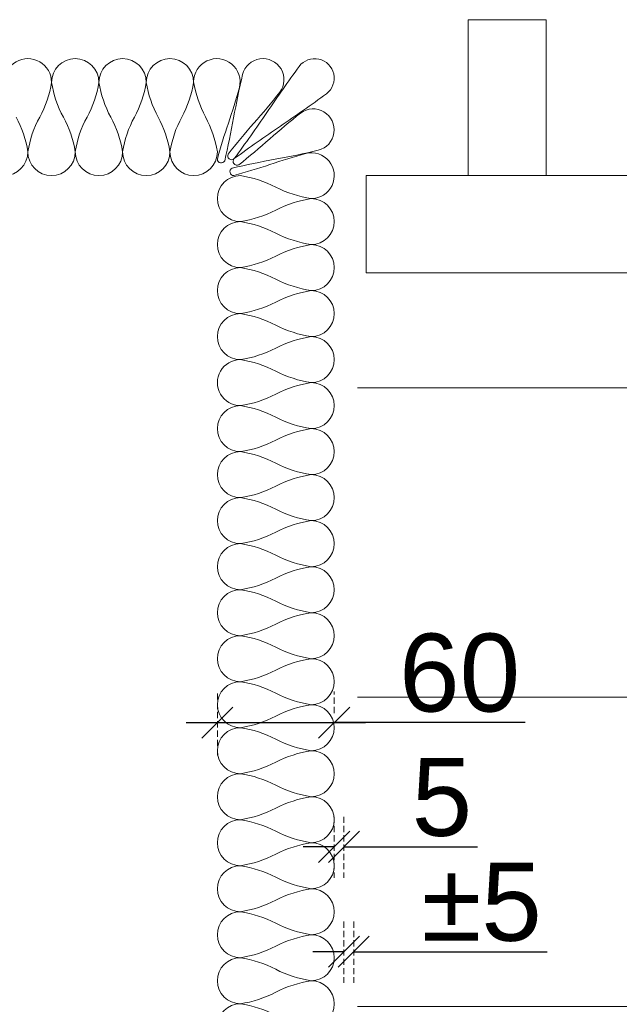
# Model space of a CAD drawing. Header units: millimetres. Extents: x 3652085 to 3778338, y -303702 to -273644.
# Tile 69 of 256: x 3661144 to 3661452, y -275396 to -274890. Entities that reach past the tile are written whole.
import ezdxf

# ---------------------------------------------------------------- set-up
doc = ezdxf.new("R2010")
doc.units = ezdxf.units.MM
doc.header["$PDMODE"] = 34
doc.linetypes.add('HIDDEN2', pattern=[4.7624999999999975, 3.174999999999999, -1.587499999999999])
doc.layers.add('!!!! BALCONY', color=7, linetype='Continuous')
for name, color, linetype, lineweight in [('DIM-03    (HAUSART)', 111, 'Continuous', 5), ('HANDRAIL-EXT   (HAUSART)', 247, 'Continuous', 5), ('INSULATION (HAUSEART)', 31, 'Continuous', 15), ('METAL-CONSTRUCTION (HAUSART)', 186, 'Continuous', 5)]:
    doc.layers.add(name, color=color, linetype=linetype, lineweight=lineweight)
doc.styles.add('1-20 Eng HA', font='arial.ttf', dxfattribs={"height": 40})
doc.dimstyles.new('1-20 Eng HA', dxfattribs={"dimtxt": 40, "dimasz": 16, "dimexe": 16, "dimexo": 5, "dimgap": 5, "dimtad": 1, "dimdec": 0, "dimlfac": -1, "dimzin": 0, "dimdsep": 46, "dimtxsty": '1-20 Eng HA', "dimblk": 'OBLIQUE', "dimcen": 0.09, "dimdle": 16, "dimclrd": 256, "dimclre": 256, "dimclrt": 256, "dimadec": 0, "dimazin": 0, "dimtfac": 1, "dimtdec": 0, "dimtofl": 0, "dimtmove": 0, "dimatfit": 3, "dimldrblk": 'OBLIQUE', "dimfxl": 1, "dimtolj": 1, "dimtzin": 0, "dimlwe": 0, "dimarcsym": 0})

# ---------------------------------------------------------------- blocks, each defined once
blk = doc.blocks.new('_Oblique')
at = {"color": 0, "linetype": 'ByBlock', "lineweight": -2}
blk.add_line((-0.5, -0.5), (0.5, 0.5), dxfattribs=at)
blk = doc.blocks.new('*D160')
at = {"layer": 'Defpoints', "color": 0, "lineweight": 0, "transparency": 16777216}
for p in [(3661305.564663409, -275251.1757658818), (3661305.564663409, -275251.2416953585), (3661245.5521204, -275272.9214552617)]:
    blk.add_point(p, dxfattribs=at)
at = {"layer": 'DIM-03    (HAUSART)', "linetype": 'HIDDEN2', "lineweight": 0, "transparency": 16777216}
for p, q in [((3661245.5521204, -275267.9214552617), (3661245.5521204, -275235.1757658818)), ((3661305.564663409, -275246.2416953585), (3661305.564663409, -275235.1757658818))]:
    blk.add_line(p, q, dxfattribs=at)
at = {"layer": 'DIM-03    (HAUSART)', "lineweight": -2, "transparency": 16777216}
for p, q in [((3661229.5521204, -275251.1757658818), (3661321.564663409, -275251.1757658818)), ((3661403.643886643, -275251.1757658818), (3661305.564663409, -275251.1757658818))]:
    blk.add_line(p, q, dxfattribs=at)
at = {"layer": 'DIM-03    (HAUSART)', "lineweight": -2, "transparency": 16777216, "xscale": 16, "yscale": 16, "zscale": 16, "rotation": 180}
blk.add_blockref('_Oblique', (3661245.5521204, -275251.1757658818), dxfattribs=at)
at = {"layer": 'DIM-03    (HAUSART)', "lineweight": -2, "transparency": 16777216, "xscale": 16, "yscale": 16, "zscale": 16}
blk.add_blockref('_Oblique', (3661305.564663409, -275251.1757658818), dxfattribs=at)
at = {"layer": 'DIM-03    (HAUSART)', "transparency": 16777216, "insert": (3661369.953572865, -275225.7528463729), "char_height": 40, "attachment_point": 5, "style": '1-20 Eng HA'}
blk.add_mtext('\\A1;60', dxfattribs=at)
blk = doc.blocks.new('*D161')
at = {"layer": 'Defpoints', "color": 0, "lineweight": 0, "transparency": 16777216}
for p in [(3661305.564668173, -275294.4539932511), (3661310.574627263, -275294.4539932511), (3661310.574627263, -275314.9038449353)]:
    blk.add_point(p, dxfattribs=at)
at = {"layer": 'DIM-03    (HAUSART)', "linetype": 'HIDDEN2', "lineweight": 0, "transparency": 16777216}
for p, q in [((3661305.564668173, -275299.4539932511), (3661305.564668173, -275330.9038449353)), ((3661310.574627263, -275299.4539932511), (3661310.574627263, -275330.9038449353))]:
    blk.add_line(p, q, dxfattribs=at)
at = {"layer": 'DIM-03    (HAUSART)', "lineweight": -2, "transparency": 16777216}
for p, q in [((3661305.564668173, -275314.9038449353), (3661289.564668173, -275314.9038449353)), ((3661310.574627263, -275314.9038449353), (3661379.095773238, -275314.9038449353))]:
    blk.add_line(p, q, dxfattribs=at)
at = {"layer": 'DIM-03    (HAUSART)', "lineweight": -2, "transparency": 16777216, "xscale": 16, "yscale": 16, "zscale": 16}
blk.add_blockref('_Oblique', (3661305.564668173, -275314.9038449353), dxfattribs=at)
at = {"layer": 'DIM-03    (HAUSART)', "lineweight": -2, "transparency": 16777216, "xscale": 16, "yscale": 16, "zscale": 16, "rotation": 180}
blk.add_blockref('_Oblique', (3661310.574627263, -275314.9038449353), dxfattribs=at)
at = {"layer": 'DIM-03    (HAUSART)', "transparency": 16777216, "insert": (3661360.83520025, -275289.5627808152), "char_height": 40, "attachment_point": 5, "style": '1-20 Eng HA'}
blk.add_mtext('\\A1;5', dxfattribs=at)
blk = doc.blocks.new('*D162')
at = {"layer": 'Defpoints', "color": 0, "lineweight": 0, "transparency": 16777216}
for p in [(3661310.574625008, -275348.2909257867), (3661315.584584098, -275348.2909257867), (3661315.584584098, -275368.7407774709)]:
    blk.add_point(p, dxfattribs=at)
at = {"layer": 'DIM-03    (HAUSART)', "linetype": 'HIDDEN2', "lineweight": 0, "transparency": 16777216}
for p, q in [((3661310.574625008, -275353.2909257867), (3661310.574625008, -275384.7407774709)), ((3661315.584584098, -275353.2909257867), (3661315.584584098, -275384.7407774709))]:
    blk.add_line(p, q, dxfattribs=at)
at = {"layer": 'DIM-03    (HAUSART)', "lineweight": -2, "transparency": 16777216}
for p, q in [((3661310.574625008, -275368.7407774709), (3661294.574625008, -275368.7407774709)), ((3661315.584584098, -275368.7407774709), (3661414.965211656, -275368.7407774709))]:
    blk.add_line(p, q, dxfattribs=at)
at = {"layer": 'DIM-03    (HAUSART)', "lineweight": -2, "transparency": 16777216, "xscale": 16, "yscale": 16, "zscale": 16}
blk.add_blockref('_Oblique', (3661310.574625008, -275368.7407774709), dxfattribs=at)
at = {"layer": 'DIM-03    (HAUSART)', "lineweight": -2, "transparency": 16777216, "xscale": 16, "yscale": 16, "zscale": 16, "rotation": 180}
blk.add_blockref('_Oblique', (3661315.584584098, -275368.7407774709), dxfattribs=at)
at = {"layer": 'DIM-03    (HAUSART)', "transparency": 16777216, "insert": (3661381.274897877, -275343.3997133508), "char_height": 40, "attachment_point": 5, "style": '1-20 Eng HA'}
blk.add_mtext('\\A1;%%P5', dxfattribs=at)

msp = doc.modelspace()

# ---------------------------------------------------------------- hatches: boundary and pattern name
at = {"layer": '!!!! BALCONY', "linetype": 'Continuous', "lineweight": 13}
h = msp.add_hatch(dxfattribs=at)
h.set_pattern_fill('NET', color=252, scale=50, angle=360, style=0)
h.set_pattern_definition([(359.9999999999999, (3858150.393837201, -411128.1408643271), (7.776507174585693e-14, 158.75), []), (90, (3858150.393837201, -411128.1408643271), (-158.75, 8.748570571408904e-14), [])])
h.paths.add_polyline_path([(3661382.942372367, -276699.1545085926), (3661382.942372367, -276698.3645130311), (3661384.523060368, -276698.3645130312), (3661385.313475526, -276697.5745174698), (3661385.313475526, -276696.784433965), (3661386.894305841, -276696.7844339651), (3661388.840457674, -276698.0597012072), (3661392.614924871, -276698.4026804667), (3661392.42706963, -276696.784433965), (3661394.798315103, -276696.784433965), (3661395.588587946, -276697.57451747), (3661396.379003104, -276697.5745174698), (3661397.169418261, -276698.3645130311), (3661401.911766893, -276698.3645130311), (3661402.70218205, -276699.1545085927), (3661407.444530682, -276699.1545085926), (3661408.234945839, -276699.9445041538), (3661410.606191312, -276699.9445041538), (3661411.39660647, -276700.7344997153), (3661412.187021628, -276700.7344997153), (3661415.348539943, -276701.5244952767), (3661416.138955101, -276701.5244952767), (3661418.51005826, -276702.314490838), (3661420.881303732, -276702.314490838), (3661421.67171889, -276702.8652238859), (3661424.042822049, -276702.8652238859), (3661424.042822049, -276702.314490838), (3661424.833237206, -276702.314490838), (3661425.623652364, -276701.5244952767), (3661434.318076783, -276701.5244952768), (3661435.108491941, -276700.7344997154), (3661443.012358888, -276700.7344997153), (3661443.802774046, -276699.9445041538), (3661446.174019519, -276699.9445041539), (3661446.174019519, -276699.1545085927), (3661447.754707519, -276699.1545085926), (3661448.545122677, -276698.3645130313), (3661455.658716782, -276698.3645130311), (3661456.449131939, -276699.1545085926), (3661457.239547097, -276699.1545085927), (3661458.02981994, -276699.9445041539), (3661461.981895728, -276699.9445041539), (3661462.772310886, -276699.1545085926), (3661468.305074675, -276699.1545085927), (3661469.885762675, -276698.3645130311), (3661488.421983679, -276698.3645130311), (3661489.645714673, -276698.3645130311), (3661489.645714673, -276697.5745174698), (3661493.597648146, -276697.5745174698), (3661494.388063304, -276696.7844339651), (3661506.244006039, -276696.784433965), (3661507.824836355, -276697.5745174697), (3661508.615251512, -276698.3645130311), (3661509.405524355, -276698.3645130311), (3661510.98635467, -276699.1545085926), (3661512.567184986, -276700.7344997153), (3661514.938288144, -276700.7344997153), (3661515.728703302, -276699.9445041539), (3661529.165476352, -276699.9445041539), (3661529.165476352, -276699.1545085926), (3661541.021419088, -276699.1545085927), (3661541.811834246, -276698.3645130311), (3661546.554182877, -276698.3645130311), (3661546.554182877, -276697.5745174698), (3661548.135013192, -276697.5745174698), (3661548.135013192, -276698.3645130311), (3661549.715701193, -276698.3645130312), (3661552.086946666, -276700.7344997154), (3661553.667776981, -276700.7344997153), (3661553.667776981, -276701.5244952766), (3661555.248464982, -276701.5244952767), (3661555.248464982, -276699.9445041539), (3661557.619710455, -276699.944504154), (3661558.410125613, -276699.1545085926), (3661567.104407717, -276699.1545085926), (3661567.894822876, -276699.9445041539), (3661568.685238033, -276699.9445041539), (3661569.475653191, -276700.7344997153), (3661570.266068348, -276699.9445041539), (3661571.056483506, -276699.9445041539), (3661572.637171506, -276699.1545085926), (3661575.00841698, -276698.3645130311), (3661576.589247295, -276698.3645130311), (3661577.379662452, -276697.5745174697), (3661580.541180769, -276697.5745174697), (3661581.331595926, -276698.3645130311), (3661582.912426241, -276698.3645130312), (3661584.493114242, -276699.1545085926), (3661586.073944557, -276699.9445041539), (3661588.44519003, -276699.9445041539), (3661589.235462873, -276699.1545085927), (3661593.187538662, -276699.1545085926), (3661593.977953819, -276698.3645130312), (3661604.253066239, -276698.3645130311), (3661604.253066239, -276699.1545085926), (3661612.156933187, -276699.1545085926), (3661612.947348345, -276698.3645130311), (3661615.318593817, -276698.3645130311), (3661616.899424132, -276696.7845219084), (3661616.899424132, -276696.784433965), (3661618.480112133, -276696.784433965), (3661619.270527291, -276697.5745174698), (3661620.060942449, -276698.3645130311), (3661622.432187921, -276698.3645130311), (3661623.222460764, -276699.1545085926), (3661630.336054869, -276699.1545085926), (3661631.126470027, -276698.3645130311), (3661631.126470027, -276697.5745174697), (3661631.916885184, -276696.784433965), (3661632.707300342, -276696.784433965), (3661633.497715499, -276695.9944384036), (3661635.868818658, -276695.9944384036), (3661635.868818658, -276696.7844339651), (3661638.240064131, -276696.784433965), (3661639.030479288, -276697.5745174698), (3661639.820894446, -276697.5745174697), (3661640.611167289, -276698.3645130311), (3661649.305591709, -276698.3645130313), (3661650.096006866, -276699.1545085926), (3661653.257525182, -276699.1545085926), (3661654.04794034, -276699.9445041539), (3661657.999873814, -276699.9445041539), (3661658.790288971, -276699.1545085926), (3661661.161534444, -276699.1545085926), (3661661.951949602, -276698.3645130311), (3661672.227062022, -276698.3645130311), (3661673.017477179, -276699.1545085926), (3661678.550240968, -276699.1545085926), (3661680.921344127, -276699.944504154), (3661683.0492161, -276699.1545085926), (3661692.176729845, -276699.1545085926), (3661692.967145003, -276698.3645130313), (3661692.967145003, -276697.5745174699), (3661693.75756016, -276696.7844339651), (3661694.547975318, -276696.784433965), (3661695.338390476, -276695.9944384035), (3661697.709493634, -276695.9944384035), (3661697.709493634, -276696.784433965), (3661700.080739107, -276696.7844339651), (3661700.871154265, -276697.5745174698), (3661701.661569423, -276697.5745174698), (3661702.451842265, -276698.3645130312), (3661711.146266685, -276698.3645130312), (3661711.936681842, -276699.1545085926), (3661715.098200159, -276699.1545085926), (3661715.888615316, -276699.9445041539), (3661719.84054879, -276699.9445041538), (3661720.630963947, -276699.1545085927), (3661723.00220942, -276699.1545085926), (3661723.792624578, -276698.3645130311), (3661734.067736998, -276698.3645130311), (3661734.858152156, -276699.1545085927), (3661740.390915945, -276699.1545085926), (3661742.762019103, -276699.9445041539), (3661745.133264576, -276699.9445041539), (3661745.985347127, -276700.370319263), (3661750.560525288, -276698.364546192), (3661751.350940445, -276699.1545417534), (3661756.883704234, -276699.1545417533), (3661759.254807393, -276699.9445373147), (3661761.382679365, -276699.1545417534), (3661770.510193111, -276699.1545417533), (3661771.300608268, -276698.3645461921), (3661771.300608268, -276697.5745506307), (3661772.091023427, -276696.7844671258), (3661772.881438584, -276696.7844671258), (3661773.671853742, -276695.9944715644), (3661776.0429569, -276695.9944715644), (3661776.0429569, -276696.7844671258), (3661778.414202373, -276696.784467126), (3661779.204617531, -276697.5745506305), (3661779.995032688, -276697.5745506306), (3661780.785305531, -276698.3645461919), (3661789.479729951, -276698.3645461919), (3661790.270145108, -276699.1545417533), (3661801.179190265, -276699.1545085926), (3661804.340708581, -276698.3645130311), (3661805.921538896, -276698.3645130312), (3661806.711954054, -276697.5745174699), (3661807.502226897, -276697.5745174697), (3661808.292642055, -276696.784433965), (3661809.87347237, -276696.784433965), (3661812.386036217, -276697.0308513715), (3661815.81738297, -276697.7167219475), (3661817.777481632, -276696.784433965), (3661819.358169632, -276696.784433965), (3661820.14858479, -276697.5745174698), (3661821.729415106, -276697.5745174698), (3661821.729415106, -276698.3645130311), (3661824.100660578, -276698.3645130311), (3661824.890933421, -276699.1545085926), (3661828.052594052, -276699.1545085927), (3661828.84300921, -276699.9445041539), (3661832.794942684, -276699.9445041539), (3661833.585357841, -276700.7344997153), (3661839.11812163, -276700.7344997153), (3661839.908536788, -276699.9445041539), (3661845.441300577, -276699.944504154), (3661846.231715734, -276699.1545085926), (3661850.974064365, -276699.1545085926), (3661851.764479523, -276698.3645130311), (3661860.458761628, -276698.3645130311), (3661860.458761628, -276699.1545085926), (3661885.751477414, -276699.1545085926), (3661885.751477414, -276698.3645130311), (3661887.332165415, -276698.3645130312), (3661888.122580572, -276697.5745174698), (3661888.122580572, -276696.784433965), (3661889.703410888, -276696.7844339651), (3661891.649562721, -276698.0597012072), (3661895.424029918, -276698.4026804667), (3661895.236174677, -276696.784433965), (3661897.60742015, -276696.784433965), (3661898.397692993, -276697.57451747), (3661899.18810815, -276697.5745174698), (3661899.978523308, -276698.3645130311), (3661901.965144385, -276698.3645130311), (3661903.545832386, -276698.3645130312), (3661904.336247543, -276697.5745174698), (3661904.336247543, -276696.784433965), (3661905.917077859, -276696.7844339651), (3661907.863229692, -276698.0597012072), (3661911.637696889, -276698.4026804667), (3661911.449841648, -276696.784433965), (3661913.821087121, -276696.784433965), (3661914.611359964, -276697.57451747), (3661915.401775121, -276697.5745174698), (3661916.192190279, -276698.3645130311), (3661918.955133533, -276698.3645130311), (3661918.955133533, -276703.4097902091), (3661918.955133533, -276705.3925757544), (3661918.266649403, -276705.3925757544), (3661918.266649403, -276706.3683201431), (3661917.476653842, -276706.3683201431), (3661918.266649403, -276707.1587353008), (3661919.056644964, -276707.9490081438), (3661919.056644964, -276711.901083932), (3661919.846640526, -276712.6914990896), (3661919.846640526, -276722.9666115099), (3661919.056644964, -276722.9666115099), (3661919.056644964, -276730.8704784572), (3661919.846640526, -276731.6608936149), (3661919.846640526, -276734.0321390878), (3661920.636636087, -276734.8225542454), (3661920.636636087, -276735.612969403), (3661921.426719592, -276735.6129694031), (3661921.426719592, -276737.1936574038), (3661920.636636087, -276737.9840725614), (3661919.846640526, -276738.7744877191), (3661919.846640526, -276741.145733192), (3661919.056644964, -276741.9360060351), (3661919.056644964, -276749.0496001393), (3661919.846640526, -276749.8400152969), (3661920.636636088, -276749.8400152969), (3661921.426719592, -276750.6304304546), (3661921.426719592, -276751.4208456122), (3661922.216715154, -276752.2112607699), (3661922.216715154, -276754.5823639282), (3661921.426719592, -276754.5823639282), (3661921.426719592, -276756.9536094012), (3661920.636636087, -276757.7440245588), (3661920.636636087, -276758.5344397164), (3661919.846640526, -276759.3247125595), (3661919.846640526, -276768.019136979), (3661919.056644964, -276768.8095521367), (3661919.056644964, -276771.9710704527), (3661918.266649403, -276772.7614856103), (3661918.266649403, -276776.713419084), (3661919.056644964, -276777.5038342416), (3661919.056644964, -276779.8750797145), (3661919.846640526, -276780.6654948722), (3661919.846640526, -276790.9406072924), (3661919.056644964, -276791.73102245), (3661919.056644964, -276797.263786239), (3661918.266649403, -276799.6348893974), (3661919.056644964, -276801.7627613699), (3661919.056644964, -276810.8902751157), (3661919.846640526, -276811.6806902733), (3661920.636636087, -276811.6806902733), (3661921.426719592, -276812.4711054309), (3661921.426719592, -276812.8663130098), (3661921.426719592, -276813.2615205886), (3661922.216715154, -276814.0519357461), (3661922.216715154, -276816.4230389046), (3661921.426719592, -276816.4230389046), (3661921.426719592, -276818.7942843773), (3661920.636636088, -276819.5846995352), (3661920.636636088, -276820.3751146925), (3661920.109140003, -276820.9027959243), (3661919.846640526, -276821.1653875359), (3661919.846640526, -276822.9472768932, -0.317837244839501), (3661920.346540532, -276823.6542422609), (3661920.346540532, -276830.9027923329), (3661920.346540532, -276834.8377498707), (3661973.594714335, -276834.8377498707), (3662088.336932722, -276834.8377498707), (3662088.336932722, -276699.8621037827), (3662088.336932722, -276693.7859705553), (3662088.336932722, -276683.7859705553), (3662088.336932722, -276660.6137820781), (3662088.336932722, -276234.60628813), (3662088.336932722, -276184.2133050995), (3662088.336932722, -276160.8662454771), (3662088.336932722, -275992.7544704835), (3662088.336932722, -275949.8311667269), (3662088.336932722, -275684.3960953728), (3662088.336932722, -275552.3995048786), (3662088.336932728, -275020.4029565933), (3661371.666558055, -275020.4029565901), (3661322.046660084, -275020.4029565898), (3661316.801531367, -275020.4029565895), (3661316.801531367, -275024.1505126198), (3661317.591526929, -275024.9409277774), (3661317.591526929, -275035.2160401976), (3661316.801531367, -275035.2160401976), (3661316.801531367, -275043.1199071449), (3661317.591526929, -275043.9103223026), (3661317.591526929, -275046.2815677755), (3661318.38152249, -275047.0719829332), (3661318.38152249, -275047.8623980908), (3661319.171605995, -275047.8623980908), (3661319.171605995, -275049.4430860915), (3661318.38152249, -275050.2335012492), (3661317.591526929, -275051.0239164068), (3661317.591526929, -275053.3951618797), (3661316.801531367, -275054.1854347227), (3661316.801531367, -275061.2990288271), (3661317.591526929, -275062.0894439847), (3661318.38152249, -275062.0894439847), (3661319.171605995, -275062.8798591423), (3661319.171605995, -275063.6702743), (3661319.961601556, -275064.4606894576), (3661319.961601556, -275066.8317926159), (3661319.171605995, -275066.8317926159), (3661319.171605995, -275069.2030380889), (3661318.38152249, -275069.9934532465), (3661318.38152249, -275070.7838684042), (3661317.591526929, -275071.5741412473), (3661317.591526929, -275080.2685656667), (3661316.801531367, -275081.0589808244), (3661316.801531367, -275084.2204991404), (3661316.011535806, -275085.010914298), (3661316.011535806, -275085.060704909), (3661315.219274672, -275085.060704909), (3661315.219274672, -275086.0811545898), (3661316.009270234, -275086.8715697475), (3661316.009270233, -275092.4043335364), (3661316.799265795, -275093.1947486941), (3661316.799265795, -275097.9370973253), (3661317.589261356, -275098.727512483), (3661317.589261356, -275107.4217945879), (3661316.799265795, -275107.4217945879), (3661316.799265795, -275120.4029565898), (3661316.799265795, -275132.7145103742), (3661317.589261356, -275132.7145103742), (3661317.589261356, -275134.295198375), (3661318.379256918, -275135.0856135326), (3661319.169340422, -275135.0856135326), (3661319.169340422, -275136.6664438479), (3661317.89407318, -275138.6125956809), (3661317.551093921, -275142.3870628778), (3661319.169340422, -275142.1992076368), (3661319.169340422, -275144.5704531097), (3661318.379256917, -275145.3607259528), (3661318.379256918, -275146.1511411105), (3661317.589261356, -275146.9415562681), (3661317.589261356, -275151.6839048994), (3661316.799265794, -275152.474320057), (3661316.799265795, -275157.2166686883), (3661316.009270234, -275158.007083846), (3661316.009270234, -275160.3783293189), (3661315.219274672, -275161.1687444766), (3661315.219274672, -275161.9591596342), (3661314.42927911, -275165.1206779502), (3661314.429279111, -275165.9110931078), (3661313.63928355, -275168.2821962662), (3661313.63928355, -275170.6534417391), (3661313.088550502, -275171.4438568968), (3661313.088550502, -275173.8149600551), (3661313.63928355, -275173.8149600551), (3661313.63928355, -275174.6053752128), (3661314.429279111, -275175.3957903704), (3661314.42927911, -275184.09021479), (3661315.219274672, -275184.8806299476), (3661315.219274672, -275192.7844968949), (3661316.009270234, -275193.5749120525), (3661316.009270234, -275195.9461575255), (3661316.799265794, -275195.9461575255), (3661316.799265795, -275197.5268455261), (3661317.589261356, -275198.3172606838), (3661317.589261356, -275205.430854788), (3661316.799265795, -275206.2212699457), (3661316.799265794, -275207.0116851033), (3661316.009270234, -275207.8019579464), (3661316.009270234, -275211.7540337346), (3661316.799265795, -275212.5444488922), (3661316.799265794, -275218.0772126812), (3661317.589261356, -275219.6579006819), (3661317.589261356, -275239.4178526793), (3661318.379256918, -275239.4178526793), (3661318.379256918, -275243.3697861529), (3661319.169340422, -275244.1602013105), (3661319.169340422, -275256.0161440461), (3661318.379256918, -275257.5969743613), (3661317.589261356, -275258.387389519), (3661317.589261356, -275259.1776623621), (3661316.799265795, -275260.7584926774), (3661315.219274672, -275262.3393229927), (3661315.219274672, -275264.710426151), (3661316.009270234, -275265.5008413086), (3661316.009270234, -275278.9376143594), (3661316.799265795, -275278.9376143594), (3661316.799265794, -275290.7935570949), (3661317.589261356, -275291.5839722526), (3661317.589261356, -275296.3263208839), (3661318.379256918, -275296.3263208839), (3661318.379256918, -275297.9071511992), (3661317.589261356, -275297.9071511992), (3661317.589261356, -275299.4878391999), (3661315.219274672, -275301.8590846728), (3661315.219274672, -275303.4399149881), (3661314.429279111, -275305.0206029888), (3661316.009270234, -275305.0206029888), (3661316.009270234, -275307.3918484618), (3661316.799265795, -275308.1822636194), (3661316.799265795, -275316.8765457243), (3661316.009270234, -275317.666960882), (3661316.009270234, -275318.4573760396), (3661315.219274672, -275319.2477911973), (3661316.009270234, -275320.0382063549), (3661316.009270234, -275320.8286215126), (3661316.799265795, -275322.4093095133), (3661317.589261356, -275324.7805549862), (3661317.589261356, -275326.3613853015), (3661318.379256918, -275327.1518004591), (3661318.379256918, -275330.3133187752), (3661317.589261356, -275331.1037339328), (3661317.589261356, -275332.6845642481), (3661316.799265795, -275334.2652522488), (3661316.009270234, -275335.8460825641), (3661316.009270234, -275338.217328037), (3661316.799265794, -275339.0076008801), (3661316.799265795, -275342.9596766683), (3661317.589261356, -275343.7500918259), (3661317.589261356, -275354.0252042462), (3661316.799265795, -275354.0252042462), (3661316.799265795, -275361.9290711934), (3661317.589261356, -275362.7194863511), (3661317.589261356, -275365.090731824), (3661319.169252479, -275366.6715621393), (3661319.169340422, -275366.6715621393), (3661319.169340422, -275368.25225014), (3661318.379256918, -275369.0426652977), (3661317.589261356, -275369.8330804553), (3661317.589261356, -275372.2043259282), (3661316.799265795, -275372.9945987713), (3661316.799265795, -275380.1081928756), (3661317.589261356, -275380.8986080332), (3661318.379256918, -275380.8986080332), (3661319.169340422, -275381.6890231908), (3661319.169340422, -275382.4794383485), (3661319.959335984, -275383.2698535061), (3661319.959335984, -275385.6409566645), (3661318.774351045, -275389.1977996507), (3661317.589261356, -275390.3833052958), (3661317.589261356, -275399.0777297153), (3661316.799265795, -275399.8681448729), (3661316.799265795, -275403.0296631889), (3661316.009270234, -275403.8200783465), (3661316.009270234, -275403.8698689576), (3661316.008416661, -275407.162237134), (3661316.798449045, -275407.9526891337), (3661317.588444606, -275409.533519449), (3661317.588444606, -275410.323792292), (3661318.378440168, -275411.1142074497), (3661319.168523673, -275412.695037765), (3661319.168523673, -275424.5509805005), (3661318.378440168, -275425.3413956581), (3661318.378440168, -275429.2933291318), (3661317.588444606, -275429.2933291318), (3661317.588444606, -275430.5170601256), (3661317.588444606, -275449.0532811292), (3661316.798449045, -275450.6339691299), (3661316.798449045, -275456.1667329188), (3661316.008453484, -275456.9571480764), (3661316.008453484, -275460.9092238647), (3661316.798449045, -275461.6994967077), (3661316.798449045, -275462.4899118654), (3661317.588444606, -275463.280327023), (3661317.588444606, -275470.3939211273), (3661316.798449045, -275471.1843362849), (3661316.798449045, -275472.7650242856), (3661316.008453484, -275472.7650242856), (3661316.008453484, -275475.1362697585), (3661315.218457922, -275475.9266849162), (3661315.218457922, -275483.8305518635), (3661314.428462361, -275484.6209670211), (3661314.428462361, -275493.3153914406), (3661313.6384668, -275494.1058065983), (3661313.6384668, -275494.8962217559), (3661313.087733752, -275497.2673249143), (3661313.6384668, -275498.057740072), (3661313.6384668, -275500.4289855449), (3661314.428462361, -275502.8000887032), (3661314.428462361, -275503.5905038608), (3661315.481805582, -275507.8059248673), (3661316.008453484, -275508.3328524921), (3661316.008453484, -275510.704097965), (3661316.798449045, -275511.4945131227), (3661316.798449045, -275516.236861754), (3661317.588444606, -275517.0272769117), (3661317.588444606, -275521.7696255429), (3661318.378440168, -275522.5600407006), (3661318.378440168, -275523.3504558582), (3661319.168523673, -275524.1407287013), (3661319.168523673, -275526.5119741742), (3661317.550277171, -275526.3241189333), (3661317.893256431, -275530.0985861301), (3661319.168523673, -275532.0447379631), (3661319.168523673, -275533.6255682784), (3661318.378440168, -275533.6255682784), (3661317.588444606, -275534.4159834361), (3661317.588444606, -275535.9966714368), (3661316.798449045, -275535.9966714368), (3661316.798449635, -275576.307665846), (3661317.588445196, -275576.307665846), (3661317.588445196, -275577.9076693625), (3661316.798416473, -275577.9076693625), (3661316.798416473, -275582.3649879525), (3661317.588412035, -275583.1554031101), (3661315.582638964, -275587.730581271), (3661316.008454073, -275588.5826638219), (3661316.008454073, -275590.9539092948), (3661316.798449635, -275593.3250124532), (3661316.798449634, -275598.8577762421), (3661317.588445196, -275599.6481913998), (3661317.588445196, -275609.92330382), (3661316.798449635, -275610.7137189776), (3661316.798449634, -275613.0849644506), (3661316.008454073, -275613.8753796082), (3661316.008454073, -275617.8273130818), (3661316.798449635, -275618.6177282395), (3661316.798449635, -275621.7792465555), (3661317.588445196, -275622.5696617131), (3661317.588445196, -275631.2640861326), (3661318.378440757, -275632.0543589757), (3661318.378440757, -275632.8447741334), (3661319.168524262, -275633.635189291), (3661319.168524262, -275636.0064347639), (3661319.958519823, -275636.006434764), (3661319.958519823, -275638.3775379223), (3661319.168524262, -275639.1679530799), (3661319.168524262, -275639.9583682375), (3661318.378440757, -275640.7487833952), (3661317.588445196, -275640.7487833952), (3661316.798449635, -275641.5391985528), (3661316.798449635, -275650.6667122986), (3661316.260054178, -275652.1168933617), (3661316.552583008, -275653.401834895), (3661310.669275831, -275653.401834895), (3661309.878860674, -275654.1918304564), (3661305.303682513, -275652.1860573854), (3661304.451599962, -275652.6118724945), (3661302.080354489, -275652.6118724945), (3661299.709251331, -275653.4018680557), (3661294.176487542, -275653.4018680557), (3661293.386072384, -275654.1918636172), (3661283.110959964, -275654.1918636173), (3661282.320544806, -275653.4018680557), (3661279.949299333, -275653.4018680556), (3661279.158884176, -275652.6118724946), (3661275.206950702, -275652.6118724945), (3661274.416535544, -275653.4018680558), (3661271.255017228, -275653.4018680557), (3661270.464602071, -275654.1918636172), (3661266.639347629, -275655.24194928), (3661262.814093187, -275653.4018680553), (3661252.643066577, -275653.440648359), (3661248.556201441, -275653.4562308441), (3661248.556201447, -275653.4181026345, -0.2714218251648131), (3661245.535975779, -275653.3876786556), (3661245.536639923, -275684.3957055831), (3661245.536639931, -275684.3960953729), (3661245.537226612, -275711.7874607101), (3661245.55119394, -276363.9038996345), (3661245.55212563, -276363.9038996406), (3661245.55212563, -276420.9031499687), (3661245.55212563, -276435.2588049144), (3661245.55212563, -276437.4088836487, -0.2697335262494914), (3661248.556201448, -276437.3880746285), (3661262.814093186, -276437.4043092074), (3661266.639347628, -276435.5642279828), (3661270.46460207, -276436.6143136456), (3661271.255017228, -276437.404309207), (3661274.416535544, -276437.4043092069), (3661275.206950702, -276438.1943047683), (3661279.158884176, -276438.1943047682), (3661279.949299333, -276437.4043092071), (3661282.320544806, -276437.404309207), (3661283.110959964, -276436.6143136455), (3661293.386072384, -276436.6143136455), (3661294.176487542, -276437.404309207), (3661299.709251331, -276437.404309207), (3661302.080354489, -276438.1943047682), (3661304.451599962, -276438.1943047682), (3661305.303682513, -276438.6201198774), (3661309.878860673, -276436.6143468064), (3661310.669275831, -276437.4043423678), (3661316.552583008, -276437.4043423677), (3661316.260054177, -276438.6892839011), (3661316.798449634, -276440.1394649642), (3661316.798449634, -276449.2669787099), (3661317.588445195, -276450.0573938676), (3661318.378440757, -276450.0573938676), (3661319.168524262, -276450.8478090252), (3661319.168524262, -276451.6382241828), (3661319.958519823, -276452.4286393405), (3661319.958519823, -276454.7997424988), (3661319.168524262, -276454.7997424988), (3661319.168524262, -276457.1709879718), (3661318.378440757, -276457.9614031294), (3661318.378440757, -276458.7518182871), (3661317.588445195, -276459.5420911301), (3661317.588445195, -276468.2365155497), (3661316.798449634, -276469.0269307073), (3661316.798449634, -276472.1884490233), (3661316.008454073, -276472.9788641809), (3661316.008454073, -276476.9307976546), (3661316.798449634, -276477.7212128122), (3661316.798449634, -276480.0924582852), (3661317.588445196, -276480.8828734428), (3661317.588445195, -276491.157985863), (3661316.798449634, -276491.9484010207), (3661316.798449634, -276497.4811648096), (3661316.008454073, -276499.8522679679), (3661316.008454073, -276502.2235134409), (3661315.582638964, -276503.0755959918), (3661317.588412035, -276507.6507741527), (3661316.798416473, -276508.4411893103), (3661316.798416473, -276512.8985079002), (3661317.588445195, -276512.8985079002), (3661317.588445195, -276514.4985114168), (3661316.798449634, -276514.4985114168), (3661316.798449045, -276554.809505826), (3661317.588444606, -276554.809505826), (3661317.588444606, -276556.3901938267), (3661318.378440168, -276557.1806089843), (3661319.168523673, -276557.1806089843), (3661319.168523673, -276558.7614392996), (3661317.893256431, -276560.7075911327), (3661317.550277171, -276564.4820583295), (3661319.168523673, -276564.2942030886), (3661319.168523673, -276566.6654485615), (3661318.378440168, -276567.4557214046), (3661318.378440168, -276568.2461365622), (3661317.588444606, -276569.0365517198), (3661317.588444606, -276573.7789003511), (3661316.798449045, -276574.5693155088), (3661316.798449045, -276579.31166414), (3661316.008453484, -276580.1020792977), (3661316.008453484, -276582.4733247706), (3661315.218457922, -276583.2637399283), (3661315.218457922, -276584.0541550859), (3661314.428462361, -276587.2156734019), (3661314.428462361, -276588.0060885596), (3661313.6384668, -276590.3771917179), (3661313.6384668, -276592.7484371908), (3661313.087733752, -276593.5388523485), (3661313.087733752, -276595.9099555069), (3661313.6384668, -276595.9099555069), (3661313.6384668, -276596.7003706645), (3661314.428462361, -276597.4907858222), (3661314.428462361, -276606.1852102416), (3661315.218457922, -276606.9756253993), (3661315.218457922, -276614.8794923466), (3661316.008453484, -276615.6699075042), (3661316.008453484, -276618.0411529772), (3661316.798449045, -276618.0411529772), (3661316.798449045, -276619.6218409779), (3661317.588444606, -276620.4122561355), (3661317.588444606, -276627.5258502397), (3661316.798449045, -276628.3162653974), (3661316.798449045, -276629.106680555), (3661316.008453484, -276629.8969533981), (3661316.008453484, -276633.8490291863), (3661316.798449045, -276634.6394443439), (3661316.798449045, -276640.1722081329), (3661317.588444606, -276641.7528961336), (3661317.588444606, -276660.2891171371), (3661317.588444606, -276661.512848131), (3661318.378440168, -276661.512848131), (3661318.378440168, -276665.4647816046), (3661319.168523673, -276666.2551967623), (3661319.168523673, -276678.1111394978), (3661318.378440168, -276679.6919698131), (3661317.588444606, -276680.4823849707), (3661317.588444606, -276681.2726578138), (3661316.798449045, -276682.8534881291), (3661315.218457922, -276684.4343184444), (3661315.218457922, -276686.8054216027), (3661316.008453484, -276687.5958367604), (3661316.008453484, -276693.7859705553), (3661316.798449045, -276693.7859705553), (3661316.798449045, -276696.784433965), (3661317.064367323, -276696.784433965), (3661319.576931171, -276697.0308513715), (3661323.008277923, -276697.7167219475), (3661324.968376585, -276696.7844339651), (3661326.549064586, -276696.7844339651), (3661327.339479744, -276697.5745174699), (3661328.920310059, -276697.5745174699), (3661328.920310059, -276698.3645130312), (3661331.291555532, -276698.3645130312), (3661332.081828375, -276699.1545085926), (3661335.243489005, -276699.1545085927), (3661336.033904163, -276699.9445041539), (3661339.985837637, -276699.9445041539), (3661340.776252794, -276700.7344997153), (3661346.309016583, -276700.7344997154), (3661347.099431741, -276699.9445041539), (3661352.63219553, -276699.9445041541), (3661353.422610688, -276699.1545085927), (3661358.164959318, -276699.1545085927), (3661358.955374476, -276698.3645130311), (3661367.649656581, -276698.3645130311), (3661367.649656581, -276699.1545085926), (3661371.666558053, -276699.1545085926)])

# ---------------------------------------------------------------- linework, layer by layer
at = {"layer": 'HANDRAIL-EXT   (HAUSART)'}
msp.add_lwpolyline([(3661414.316264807, -274890.4029565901), (3661414.316264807, -274970.4029565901), (3661374.316264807, -274970.4029565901), (3661374.316264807, -274890.4029565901), (3661414.316264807, -274890.4029565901)], dxfattribs=at)
at = {"layer": 'INSULATION (HAUSEART)'}
for points in [[(3661293.7451191, -275407.261930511, 0.9999999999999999), (3661293.745121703, -275383.6479299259, 0.08230661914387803), (3661275.552121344, -275389.5514280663, -0.0823066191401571), (3661257.359120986, -275395.4549262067, -0.9999999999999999), (3661257.359123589, -275371.8409256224, -0.08230661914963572), (3661275.552122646, -275377.7444277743, 0.08230661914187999), (3661293.745121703, -275383.6479299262, 0.9999999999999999), (3661293.745124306, -275360.0339293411, 0.08230661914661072), (3661275.552123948, -275365.9374274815, -0.08230661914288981), (3661257.359123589, -275371.840925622, -0.9999999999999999), (3661257.359126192, -275348.2269250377, -0.08230661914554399), (3661275.55212525, -275354.1304271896, 0.08230661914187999), (3661293.745124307, -275360.0339293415, 0.9999999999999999), (3661293.74512691, -275336.4199287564, 0.08230661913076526), (3661275.552126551, -275342.3234268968, -0.08230661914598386), (3661257.359126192, -275348.2269250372, -0.9999999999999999), (3661257.359128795, -275324.6129244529, -0.08230661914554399), (3661275.552127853, -275330.5164266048, 0.08230661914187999), (3661293.74512691, -275336.4199287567, 0.9999999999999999), (3661293.745129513, -275312.8059281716, 0.08230661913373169), (3661275.552129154, -275318.709426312, -0.08230661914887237), (3661257.359128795, -275324.6129244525, -0.9999999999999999), (3661257.359131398, -275300.9989238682, -0.08230661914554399), (3661275.552130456, -275306.9024260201, 0.08230661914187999), (3661293.745129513, -275312.805928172, 0.9999999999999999), (3661293.745132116, -275289.1919275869, 0.08230661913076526), (3661275.552131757, -275295.0954257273, -0.08230661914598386), (3661257.359131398, -275300.9989238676, -0.9999999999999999), (3661257.359134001, -275277.3849232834, -0.08230661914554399), (3661275.552133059, -275283.2884254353, 0.08230661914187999), (3661293.745132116, -275289.1919275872, 0.9999999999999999), (3661293.745134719, -275265.577927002, 0.08230661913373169), (3661275.55213436, -275271.4814251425, -0.08230661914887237), (3661257.359134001, -275277.384923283, -0.9999999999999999), (3661257.359136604, -275253.7709226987, -0.08230661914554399), (3661275.552135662, -275259.6744248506, 0.08230661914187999), (3661293.745134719, -275265.5779270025, 0.9999999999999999), (3661293.745137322, -275241.9639264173, 0.08230661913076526), (3661275.552136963, -275247.8674245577, -0.08230661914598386), (3661257.359136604, -275253.7709226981, -0.9999999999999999), (3661257.359139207, -275230.1569221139, -0.08230661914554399), (3661275.552138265, -275236.0604242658, 0.08230661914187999), (3661293.745137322, -275241.9639264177, 0.9999999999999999), (3661293.745139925, -275218.3499258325, 0.08230661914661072), (3661275.552139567, -275224.253423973, -0.08230661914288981), (3661257.359139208, -275230.1569221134, -0.9999999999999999), (3661257.359141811, -275206.5429215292, -0.08230661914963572), (3661275.552140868, -275212.4464236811, 0.08230661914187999), (3661293.745139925, -275218.349925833, 0.9999999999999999), (3661293.745142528, -275194.7359252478, 0.08230661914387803), (3661275.55214217, -275200.6394233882, -0.0823066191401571), (3661257.359141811, -275206.5429215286, -0.9999999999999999), (3661257.359144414, -275182.9289209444, -0.08230661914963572), (3661275.552143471, -275188.8324230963, 0.08230661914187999), (3661293.745142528, -275194.7359252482, 0.9999999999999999), (3661293.745145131, -275171.121924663, 0.08230661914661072), (3661275.552144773, -275177.0254228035, -0.08230661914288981), (3661257.359144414, -275182.9289209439, -0.9999999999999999), (3661257.359147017, -275159.3149203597, -0.08230661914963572), (3661275.552146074, -275165.2184225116, 0.08230661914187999), (3661293.745145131, -275171.1219246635, 0.9999999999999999), (3661293.745147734, -275147.5079240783, 0.08230661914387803), (3661275.552147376, -275153.4114222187, -0.0823066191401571), (3661257.359147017, -275159.3149203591, -0.9999999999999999), (3661257.35914962, -275135.7009197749, -0.08230661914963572), (3661275.552148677, -275141.6044219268, 0.08230661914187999), (3661293.745147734, -275147.5079240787, 0.9999999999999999), (3661293.745150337, -275123.8939234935, 0.08230661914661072), (3661275.552149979, -275129.797421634, -0.08230661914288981), (3661257.35914962, -275135.7009197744, -0.9999999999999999), (3661257.359152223, -275112.0869191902, -0.08230661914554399), (3661275.552151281, -275117.9904213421, 0.08230661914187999), (3661293.745150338, -275123.893923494, 0.9999999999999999), (3661293.745152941, -275100.2799229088, 0.08230661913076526), (3661275.552152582, -275106.1834210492, -0.08230661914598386), (3661257.359152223, -275112.0869191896, -0.9999999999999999), (3661257.359154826, -275088.4729186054, -0.08230661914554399), (3661275.552153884, -275094.3764207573, 0.08230661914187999), (3661293.745152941, -275100.2799229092, 0.9999999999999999), (3661293.745155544, -275076.665922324, 0.08230661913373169), (3661275.552155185, -275082.5694204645, -0.08230661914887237), (3661257.359154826, -275088.4729186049, -0.9999999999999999), (3661257.35915743, -275064.8589180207, -0.08230661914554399), (3661275.552156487, -275070.7624201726, 0.08230661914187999), (3661293.745155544, -275076.6659223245, 0.9999999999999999), (3661293.745158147, -275053.0519217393, 0.08230661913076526), (3661275.552157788, -275058.9554198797, -0.08230661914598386), (3661257.35915743, -275064.8589180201, -0.9999999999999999), (3661257.359160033, -275041.2449174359, -0.08230661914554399), (3661275.55215909, -275047.1484195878, 0.08230661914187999), (3661293.745158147, -275053.0519217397, 0.9999999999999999), (3661293.74516075, -275029.4379211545, 0.08230661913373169), (3661275.552160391, -275035.3414192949, -0.08230661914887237), (3661257.359160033, -275041.2449174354, -0.9999999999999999), (3661257.359162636, -275017.6309168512, -0.08230661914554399), (3661275.552161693, -275023.5344190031, 0.08230661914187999), (3661293.74516075, -275029.437921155, 0.9999999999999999), (3661293.745163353, -275005.8239205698, 0.08230661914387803), (3661275.552162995, -275011.7274187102, -0.0823066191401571), (3661257.359162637, -275017.6309168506, -0.9999999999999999), (3661257.35916524, -274994.0169162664, -0.08230661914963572), (3661275.552164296, -274999.9204184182, 0.08230661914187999), (3661293.745163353, -275005.8239205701, 0.9999999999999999), (3661293.745165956, -274982.209919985, 0.08230661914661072), (3661275.552165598, -274988.1134181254, -0.08230661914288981), (3661257.35916524, -274994.0169162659, -0.9999999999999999), (3661257.359167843, -274970.4029156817, -0.08182439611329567), (3661275.578940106, -274976.3064178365, 0.08182439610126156), (3661293.79871237, -274982.2099199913, 1.130654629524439), (3661290.948083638, -274959.0539406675, 0.01380671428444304), (3661272.48619357, -274964.7284279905, -0.01380671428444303), (3661254.024303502, -274970.4029153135, -0.7914183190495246), (3661253.129876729, -274966.614060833, -0.01180194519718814), (3661275.255125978, -274962.0299646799, 0.01180194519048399), (3661297.380375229, -274957.4458685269, 1.222127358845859), (3661288.290804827, -274938.3489437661, 0.01289604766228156), (3661272.433195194, -274951.6200753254, -0.01289604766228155), (3661256.57558556, -274964.8912068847, -0.8508037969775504), (3661254.26694516, -274961.6881386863, -0.00922313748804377), (3661277.90955867, -274945.045529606, 0.009223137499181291), (3661301.552172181, -274928.4029205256, 1.153009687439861), (3661287.55217372, -274914.4029189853, 0.009223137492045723), (3661270.909559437, -274938.0455288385, -0.009223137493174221), (3661254.266945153, -274961.6881386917, -0.8508037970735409), (3661251.063877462, -274959.3794975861, -0.01289604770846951), (3661264.335012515, -274943.5218908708, 0.01289604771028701), (3661277.606147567, -274927.6642841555, 1.222127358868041), (3661258.509224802, -274918.5747095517, 0.01180194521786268), (3661253.925123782, -274940.6999577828, -0.01180194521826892), (3661249.341022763, -274962.825206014, -0.7914183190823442), (3661245.552168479, -274961.9307784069, -0.01387826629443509), (3661251.202474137, -274943.5656324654, 0.01387826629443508), (3661256.852779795, -274925.2004865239, 1.13065462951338), (3661233.390013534, -274922.3120853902, 0.08372439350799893), (3661239.471091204, -274940.2764202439, -0.08372439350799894), (3661245.552168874, -274958.2407550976, -0.9999999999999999), (3661221.227850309, -274958.240752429, -0.08604635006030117), (3661227.308931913, -274940.4029123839, 0.08604635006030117), (3661233.390013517, -274922.5650723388, 0.9999999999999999), (3661209.065694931, -274922.5650696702, 0.08604635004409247), (3661215.146772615, -274940.4029110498, -0.08604635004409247), (3661221.227850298, -274958.2407524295, -0.9999999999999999), (3661196.903531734, -274958.2407497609, -0.08604635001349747), (3661202.984613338, -274940.4029097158, 0.08604635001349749), (3661209.065694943, -274922.5650696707, 0.9999999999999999), (3661184.741376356, -274922.5650670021, 0.08604635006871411), (3661190.822454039, -274940.4029083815, -0.08604635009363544), (3661196.903531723, -274958.2407497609, -0.9999999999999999), (3661172.579213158, -274958.2407470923, -0.08604635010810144), (3661178.660294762, -274940.4029070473, 0.08604635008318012), (3661184.741376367, -274922.5650670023, 0.9999999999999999), (3661160.41705778, -274922.5650643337, 0.0860463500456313), (3661166.498135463, -274940.4029057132, -0.08604635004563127), (3661172.579213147, -274958.2407470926, -0.9999999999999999), (3661148.254894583, -274958.2407444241, -0.08604635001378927), (3661154.335976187, -274940.4029043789, 0.08604635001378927), (3661160.417057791, -274922.5650643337, 0.9999999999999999), (3661136.092739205, -274922.5650616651, 0.0860463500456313)], [(3661142.173816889, -274940.4029030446, -0.08604635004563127), (3661148.254894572, -274958.2407444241, -0.9999999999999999), (3661123.930576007, -274958.2407417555, -0.08604635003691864)], [(3661257.359118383, -275419.0689267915, -0.9999999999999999), (3661257.359120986, -275395.4549262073, -0.08230661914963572), (3661275.552120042, -275401.3584283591, 0.08230661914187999)]]:
    msp.add_lwpolyline(points, format="xyb", dxfattribs=at)
at = {"layer": 'METAL-CONSTRUCTION (HAUSART)'}
msp.add_line((3661322.046660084, -274970.4029565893), (3661322.046660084, -275020.4029565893), dxfattribs=at)
for points in [[(3661322.046660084, -274970.4029565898), (3662088.336965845, -274970.4029565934)], [(3661322.046660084, -275020.4029565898), (3662088.336965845, -275020.4029565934)]]:
    msp.add_lwpolyline(points, dxfattribs=at)

# ---------------------------------------------------------------- dimensions: what is measured, and where the dimension line sits
at = {"layer": 'DIM-03    (HAUSART)'}
dim = msp.add_linear_dim(base=(3661305.564663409, -275251.1757658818), p1=(3661245.5521204, -275272.9214552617), p2=(3661305.564663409, -275251.2416953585), angle=180, dimstyle='1-20 Eng HA', override={"dimtmove": 1}, dxfattribs=at)
dim.commit()
dim.dimension.update_dxf_attribs({"geometry": '*D160', "text_midpoint": (3661369.953572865, -275260.5002540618), "dimtype": 160})
dim = msp.add_linear_dim(base=(3661310.574627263, -275314.9038449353), p1=(3661305.564668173, -275294.4539932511), p2=(3661310.574627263, -275294.4539932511), angle=180, dimstyle='1-20 Eng HA', dxfattribs=at)
dim.commit()
dim.dimension.update_dxf_attribs({"geometry": '*D161', "text_midpoint": (3661360.83520025, -275289.5627808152)})
dim = msp.add_linear_dim(base=(3661315.584584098, -275368.7407774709), p1=(3661310.574625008, -275348.2909257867), p2=(3661315.584584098, -275348.2909257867), angle=180, text='%%P<>', dimstyle='1-20 Eng HA', dxfattribs=at)
dim.commit()
dim.dimension.update_dxf_attribs({"geometry": '*D162', "text_midpoint": (3661381.274897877, -275343.3997133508)})

doc.saveas('drawing.dxf')
